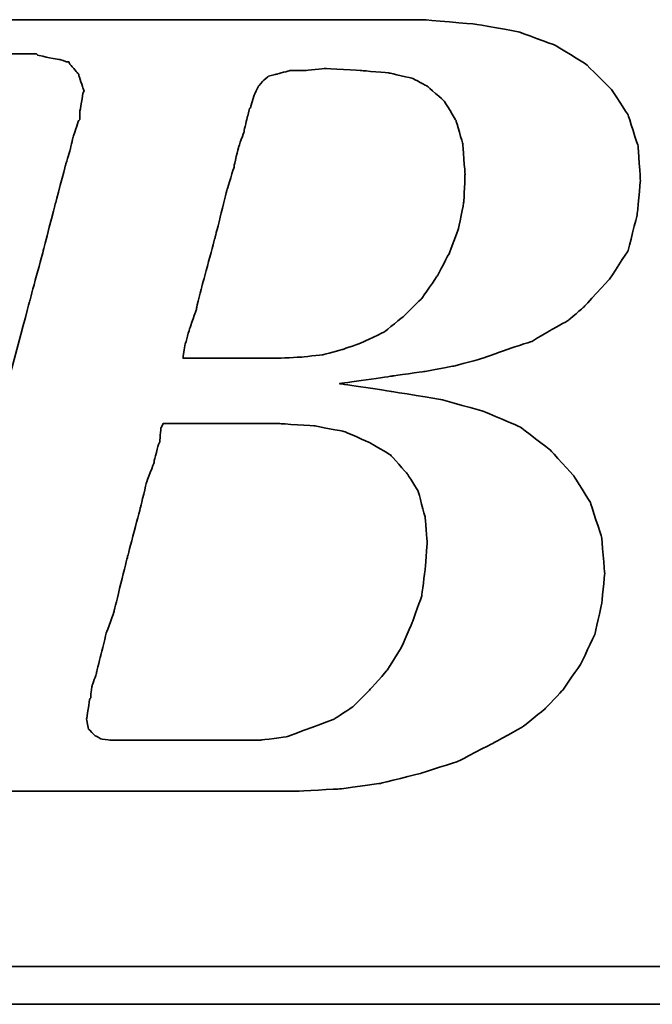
# Model space of a CAD drawing. Header units: millimetres. Extents: x 291 to 529, y -136 to -56.
# Tile 33 of 54: x 462.22 to 463.47, y -113.02 to -111.08. Entities that reach past the tile are written whole.
import ezdxf

# ---------------------------------------------------------------- set-up
doc = ezdxf.new("R2010")
doc.units = ezdxf.units.MM
doc.header["$LTSCALE"] = 0.1
doc.layers.add('DIM', color=4, linetype='CONTINUOUS')
doc.layers.add('layer 1', color=7, linetype='CONTINUOUS')

# ---------------------------------------------------------------- blocks, each defined once
blk = doc.blocks.new('TBI MOTION logo(完整正式版)')
at = {"layer": 'layer 1', "color": 22, "lineweight": 35}
for points, knots in [([(-64.65375, -6.86375), (-64.65375, -6.86375), (-64.84375, -7.29625), (-64.84375, -7.29625), (-64.84375, -7.29625), (-64.84375, -7.29625), (-64.86875, -7.34375), (-64.86875, -7.34375), (-64.86875, -7.34375), (-64.86875, -7.34375), (-64.86875, -7.36875), (-64.86875, -7.36875), (-64.86875, -7.36875), (-64.86875, -7.36875), (-65.15375, -7.65375), (-65.15375, -7.65375), (-65.15375, -7.65375), (-65.15375, -7.65375), (-65.17875, -7.65375), (-65.17875, -7.65375), (-65.17875, -7.65375), (-65.17875, -7.65375), (-65.20375, -7.67875), (-65.20375, -7.67875), (-65.20375, -7.67875), (-65.20375, -7.67875), (-65.58875, -7.87125), (-65.58875, -7.87125), (-65.58875, -7.87125), (-65.58875, -7.87125), (-65.63375, -7.87125), (-65.63375, -7.87125), (-65.63375, -7.87125), (-65.63375, -7.87125), (-65.65875, -7.89375), (-65.65875, -7.89375), (-65.65875, -7.89375), (-65.65875, -7.89375), (-66.09375, -7.94375), (-66.09375, -7.94375), (-66.09375, -7.94375), (-66.09375, -7.94375), (-66.11375, -7.94375), (-66.11375, -7.94375), (-66.11375, -7.94375), (-66.11375, -7.94375), (-66.16375, -7.94375), (-66.16375, -7.94375), (-66.16375, -7.94375), (-66.16375, -7.94375), (-66.30875, -7.94375), (-66.30875, -7.94375), (-66.30875, -7.94375), (-66.30875, -7.94375), (-66.69375, -7.94375), (-66.69375, -7.94375), (-66.69375, -7.94375), (-66.69375, -7.94375), (-67.07375, -7.94375), (-67.07375, -7.94375), (-67.07375, -7.94375), (-67.07375, -7.94375), (-67.12375, -7.94375), (-67.12375, -7.94375), (-67.12375, -7.94375), (-67.12375, -7.94375), (-67.12375, -7.96625), (-67.12375, -7.96625), (-67.12375, -7.96625), (-67.12375, -7.96625), (-67.14875, -7.99125), (-67.14875, -7.99125), (-67.14875, -7.99125), (-67.14875, -7.99125), (-67.24375, -8.34875), (-67.24375, -8.34875), (-67.24375, -8.34875), (-67.24375, -8.34875), (-67.31375, -8.68625), (-67.31375, -8.68625), (-67.31375, -8.68625), (-67.31375, -8.68625), (-67.26875, -8.68625), (-67.26875, -8.68625), (-67.26875, -8.68625), (-67.26875, -8.68625), (-67.07375, -8.68625), (-67.07375, -8.68625), (-67.07375, -8.68625), (-67.07375, -8.68625), (-66.54875, -8.68625), (-66.54875, -8.68625), (-66.54875, -8.68625), (-66.54875, -8.68625), (-65.82625, -8.68625), (-65.82625, -8.68625), (-65.82625, -8.68625), (-65.82625, -8.68625), (-65.01375, -8.68625), (-65.01375, -8.68625), (-65.01375, -8.68625), (-65.01375, -8.68625), (-64.05375, -8.68625), (-64.05375, -8.68625), (-64.05375, -8.68625), (-64.05375, -8.68625), (-62.08375, -8.68625), (-62.08375, -8.68625), (-62.08375, -8.68625), (-62.08375, -8.68625), (-60.06875, -8.68625), (-60.06875, -8.68625), (-60.06875, -8.68625), (-60.06875, -8.68625), (-59.10875, -8.68625), (-59.10875, -8.68625), (-59.10875, -8.68625), (-59.10875, -8.68625), (-58.29375, -8.68625), (-58.29375, -8.68625), (-58.29375, -8.68625), (-58.29375, -8.68625), (-57.57375, -8.68625), (-57.57375, -8.68625), (-57.57375, -8.68625), (-57.57375, -8.68625), (-57.04875, -8.68625), (-57.04875, -8.68625), (-57.04875, -8.68625), (-57.04875, -8.68625), (-56.85375, -8.68625), (-56.85375, -8.68625), (-56.85375, -8.68625), (-56.85375, -8.68625), (-56.70875, -8.68625), (-56.70875, -8.68625), (-56.70875, -8.68625), (-56.70875, -8.68625), (-56.61375, -8.68625), (-56.61375, -8.68625), (-56.61375, -8.68625), (-56.61375, -8.68625), (-56.56875, -8.68625), (-56.56875, -8.68625), (-56.56875, -8.68625), (-56.56875, -8.68625), (-55.65375, -8.63875), (-55.65375, -8.63875), (-55.65375, -8.63875), (-55.65375, -8.63875), (-54.76875, -8.51875), (-54.76875, -8.51875), (-54.76875, -8.51875), (-54.76875, -8.51875), (-53.90375, -8.30375), (-53.90375, -8.30375), (-53.90375, -8.30375), (-53.90375, -8.30375), (-53.08875, -8.03875), (-53.08875, -8.03875), (-53.08875, -8.03875), (-53.08875, -8.03875), (-52.34375, -7.65375), (-52.34375, -7.65375), (-52.34375, -7.65375), (-52.34375, -7.65375), (-51.69875, -7.29625), (-51.69875, -7.29625), (-51.69875, -7.29625), (-51.69875, -7.29625), (-51.21875, -6.91125), (-51.21875, -6.91125), (-51.21875, -6.91125), (-51.21875, -6.91125), (-50.83375, -6.50375), (-50.83375, -6.50375), (-50.83375, -6.50375), (-50.83375, -6.50375), (-50.44875, -5.94875), (-50.44875, -5.94875), (-50.44875, -5.94875), (-50.44875, -5.94875), (-50.13875, -5.30375), (-50.13875, -5.30375), (-50.13875, -5.30375), (-50.13875, -5.30375), (-49.99375, -4.65375), (-49.99375, -4.65375), (-49.99375, -4.65375), (-49.99375, -4.65375), (-49.92375, -3.98375), (-49.92375, -3.98375), (-49.92375, -3.98375), (-49.92375, -3.98375), (-49.99375, -3.19374), (-49.99375, -3.19374), (-49.99375, -3.19374), (-49.99375, -3.19374), (-50.23374, -2.44874), (-50.23374, -2.44874), (-50.23374, -2.44874), (-50.23374, -2.44874), (-50.59375, -1.87374), (-50.59375, -1.87374), (-50.59375, -1.87374), (-50.59375, -1.87374), (-51.09875, -1.31874), (-51.09875, -1.31874), (-51.09875, -1.31874), (-51.09875, -1.31874), (-51.74375, -0.81875), (-51.74375, -0.81875), (-51.74375, -0.81875), (-51.74375, -0.81875), (-52.53875, -0.48125), (-52.53875, -0.48125), (-52.53875, -0.48125), (-52.53875, -0.48125), (-53.47375, -0.21875), (-53.47375, -0.21875), (-53.47375, -0.21875), (-53.47375, -0.21875), (-54.52875, -0.04874), (-54.52875, -0.04874), (-54.52875, -0.04874), (-54.52875, -0.04874), (-55.65375, 0.12125), (-55.65375, 0.12125), (-55.65375, 0.12125), (-55.65375, 0.12125), (-54.50375, 0.28624), (-54.50375, 0.28624), (-54.50375, 0.28624), (-54.50375, 0.28624), (-53.83375, 0.38124), (-53.83375, 0.38124), (-53.83375, 0.38124), (-53.83375, 0.38124), (-53.18375, 0.50125), (-53.18375, 0.50125), (-53.18375, 0.50125), (-53.18375, 0.50125), (-52.55875, 0.66874), (-52.55875, 0.66874), (-52.55875, 0.66874), (-52.55875, 0.66874), (-52.03375, 0.86124), (-52.03375, 0.86124), (-52.03375, 0.86124), (-52.03375, 0.86124), (-51.50374, 1.03124), (-51.50374, 1.03124), (-51.50374, 1.03124), (-51.50374, 1.03124), (-51.09875, 1.27125), (-51.09875, 1.27125), (-51.09875, 1.27125), (-51.09875, 1.27125), (-50.71375, 1.48624), (-50.71375, 1.48624), (-50.71375, 1.48624), (-50.71375, 1.48624), (-50.37625, 1.77625), (-50.37625, 1.77625), (-50.37625, 1.77625), (-50.37625, 1.77625), (-49.82375, 2.37625), (-49.82375, 2.37625), (-49.82375, 2.37625), (-49.82375, 2.37625), (-49.41875, 2.99625), (-49.41875, 2.99625), (-49.41875, 2.99625), (-49.41875, 2.99625), (-49.22375, 3.76625), (-49.22375, 3.76625), (-49.22375, 3.76625), (-49.22375, 3.76625), (-49.15375, 4.50874), (-49.15375, 4.50874), (-49.15375, 4.50874), (-49.15375, 4.50874), (-49.20375, 5.25125), (-49.20375, 5.25125), (-49.20375, 5.25125), (-49.20375, 5.25125), (-49.41875, 5.92625), (-49.41875, 5.92625), (-49.41875, 5.92625), (-49.41875, 5.92625), (-49.77875, 6.47625), (-49.77875, 6.47625), (-49.77875, 6.47625), (-49.77875, 6.47625), (-50.33125, 7.02624), (-50.33125, 7.02624), (-50.33125, 7.02624), (-50.33125, 7.02624), (-51.00125, 7.43625), (-51.00125, 7.43625), (-51.00125, 7.43625), (-51.00125, 7.43625), (-51.79375, 7.72625), (-51.79375, 7.72625), (-51.79375, 7.72625), (-51.79375, 7.72625), (-52.72875, 7.89124), (-52.72875, 7.89124), (-52.72875, 7.89124), (-52.72875, 7.89124), (-53.83375, 7.98625), (-53.83375, 7.98625), (-53.83375, 7.98625), (-53.83375, 7.98625), (-53.92875, 7.98625), (-53.92875, 7.98625), (-53.92875, 7.98625), (-53.92875, 7.98625), (-54.26375, 7.98625), (-54.26375, 7.98625), (-54.26375, 7.98625), (-54.26375, 7.98625), (-54.74375, 7.98625), (-54.74375, 7.98625), (-54.74375, 7.98625), (-54.74375, 7.98625), (-55.36875, 7.98625), (-55.36875, 7.98625), (-55.36875, 7.98625), (-55.36875, 7.98625), (-56.13375, 7.98625), (-56.13375, 7.98625), (-56.13375, 7.98625), (-56.13375, 7.98625), (-56.94875, 7.98625), (-56.94875, 7.98625), (-56.94875, 7.98625), (-56.94875, 7.98625), (-58.77625, 7.98625), (-58.77625, 7.98625), (-58.77625, 7.98625), (-58.77625, 7.98625), (-60.59875, 7.98625), (-60.59875, 7.98625), (-60.59875, 7.98625), (-60.59875, 7.98625), (-61.41375, 7.98625), (-61.41375, 7.98625), (-61.41375, 7.98625), (-61.41375, 7.98625), (-62.17875, 7.98625), (-62.17875, 7.98625), (-62.17875, 7.98625), (-62.17875, 7.98625), (-62.80375, 7.98625), (-62.80375, 7.98625), (-62.80375, 7.98625), (-62.80375, 7.98625), (-63.30625, 7.98625), (-63.30625, 7.98625), (-63.30625, 7.98625), (-63.30625, 7.98625), (-63.57375, 7.98625), (-63.57375, 7.98625), (-63.57375, 7.98625), (-63.57375, 7.98625), (-63.57375, 7.96375), (-63.57375, 7.96375), (-63.57375, 7.96375), (-63.57375, 7.96375), (-63.59875, 7.94125), (-63.59875, 7.94125), (-63.59875, 7.94125), (-63.59875, 7.94125), (-63.69375, 7.55625), (-63.69375, 7.55625), (-63.69375, 7.55625), (-63.69375, 7.55625), (-63.76375, 7.24624), (-63.76375, 7.24624), (-63.76375, 7.24624), (-63.76375, 7.24624), (-63.23875, 7.24624), (-63.23875, 7.24624), (-63.23875, 7.24624), (-63.23875, 7.24624), (-62.75875, 7.24624), (-62.75875, 7.24624), (-62.75875, 7.24624), (-62.75875, 7.24624), (-62.61125, 7.24624), (-62.61125, 7.24624), (-62.61125, 7.24624), (-62.61125, 7.24624), (-62.56625, 7.24624), (-62.56625, 7.24624), (-62.56625, 7.24624), (-62.56625, 7.24624), (-62.22875, 7.24624), (-62.22875, 7.24624), (-62.22875, 7.24624), (-62.22875, 7.24624), (-62.20375, 7.24624), (-62.20375, 7.24624), (-62.20375, 7.24624), (-62.20375, 7.24624), (-62.17875, 7.21875), (-62.17875, 7.21875), (-62.17875, 7.21875), (-62.17875, 7.21875), (-61.96375, 7.17125), (-61.96375, 7.17125), (-61.96375, 7.17125), (-61.96375, 7.17125), (-61.72375, 7.12624), (-61.72375, 7.12624), (-61.72375, 7.12624), (-61.72375, 7.12624), (-61.70375, 7.12624), (-61.70375, 7.12624), (-61.70375, 7.12624), (-61.70375, 7.12624), (-61.55875, 7.07624), (-61.55875, 7.07624), (-61.55875, 7.07624), (-61.55875, 7.07624), (-61.50875, 7.07624), (-61.50875, 7.07624), (-61.50875, 7.07624), (-61.50875, 7.07624), (-61.48375, 7.02624), (-61.48375, 7.02624), (-61.48375, 7.02624), (-61.48375, 7.02624), (-61.31875, 6.83375), (-61.31875, 6.83375), (-61.31875, 6.83375), (-61.31875, 6.83375), (-61.29375, 6.81125), (-61.29375, 6.81125), (-61.29375, 6.81125), (-61.29375, 6.81125), (-61.29375, 6.78625), (-61.29375, 6.78625), (-61.29375, 6.78625), (-61.29375, 6.78625), (-61.19875, 6.50124), (-61.19875, 6.50124), (-61.19875, 6.50124), (-61.19875, 6.50124), (-61.17375, 6.45124), (-61.17375, 6.45124), (-61.17375, 6.45124), (-61.17375, 6.45124), (-61.19875, 6.40625), (-61.19875, 6.40625), (-61.19875, 6.40625), (-61.19875, 6.40625), (-61.26875, 5.99624), (-61.26875, 5.99624), (-61.26875, 5.99624), (-61.26875, 5.99624), (-61.26875, 5.85125), (-61.26875, 5.85125), (-61.26875, 5.85125), (-61.26875, 5.85125), (-61.26875, 5.82625), (-61.26875, 5.82625), (-61.26875, 5.82625), (-61.26875, 5.82625), (-61.29375, 5.80625), (-61.29375, 5.80625), (-61.29375, 5.80625), (-61.29375, 5.80625), (-61.34125, 5.66125), (-61.34125, 5.66125), (-61.34125, 5.66125), (-61.34125, 5.66125), (-61.41375, 5.44625), (-61.41375, 5.44625), (-61.41375, 5.44625), (-61.41375, 5.44625), (-61.48375, 5.15625), (-61.48375, 5.15625), (-61.48375, 5.15625), (-61.48375, 5.15625), (-61.58375, 4.82124), (-61.58375, 4.82124), (-61.58375, 4.82124), (-61.58375, 4.82124), (-61.79875, 4.00375), (-61.79875, 4.00375), (-61.79875, 4.00375), (-61.79875, 4.00375), (-62.05875, 2.99625), (-62.05875, 2.99625), (-62.05875, 2.99625), (-62.05875, 2.99625), (-62.34875, 1.91625), (-62.34875, 1.91625), (-62.34875, 1.91625), (-62.34875, 1.91625), (-62.97375, -0.41124), (-62.97375, -0.41124), (-62.97375, -0.41124), (-62.97375, -0.41124), (-63.59875, -2.75875), (-63.59875, -2.75875), (-63.59875, -2.75875), (-63.59875, -2.75875), (-63.88375, -3.86374), (-63.88375, -3.86374), (-63.88375, -3.86374), (-63.88375, -3.86374), (-64.14875, -4.82374), (-64.14875, -4.82374), (-64.14875, -4.82374), (-64.14875, -4.82374), (-64.36375, -5.64125), (-64.36375, -5.64125), (-64.36375, -5.64125), (-64.36375, -5.64125), (-64.43625, -5.97625), (-64.43625, -5.97625), (-64.43625, -5.97625), (-64.43625, -5.97625), (-64.50875, -6.28625), (-64.50875, -6.28625), (-64.50875, -6.28625), (-64.50875, -6.28625), (-64.50875, -6.30875), (-64.50875, -6.30875), (-64.50875, -6.30875), (-64.50875, -6.30875), (-64.57875, -6.50375), (-64.57875, -6.50375), (-64.57875, -6.50375), (-64.57875, -6.50375), (-64.62875, -6.69625), (-64.62875, -6.69625), (-64.62875, -6.69625), (-64.62875, -6.69625), (-64.62875, -6.76875), (-64.62875, -6.76875), (-64.62875, -6.76875), (-64.62875, -6.76875), (-64.62875, -6.81375), (-64.62875, -6.81375), (-64.62875, -6.81375), (-64.62875, -6.81375), (-64.62875, -6.83875), (-64.62875, -6.83875), (-64.62875, -6.83875), (-64.62875, -6.83875), (-64.65375, -6.86375), (-64.65375, -6.86375)], [0, 0, 0, 0, 0.00719424, 0.00719424, 0.00719424, 0.00719425, 0.01438849, 0.01438849, 0.01438849, 0.0143885, 0.02158273, 0.02158273, 0.02158273, 0.02158274, 0.02877698, 0.02877698, 0.02877698, 0.02877699, 0.03597122, 0.03597122, 0.03597122, 0.03597123, 0.04316547, 0.04316547, 0.04316547, 0.04316548, 0.05035971, 0.05035971, 0.05035971, 0.05035972, 0.05755396, 0.05755396, 0.05755396, 0.05755397, 0.0647482, 0.0647482, 0.0647482, 0.06474821, 0.07194245, 0.07194245, 0.07194245, 0.07194246, 0.07913669, 0.07913669, 0.07913669, 0.0791367, 0.08633094, 0.08633094, 0.08633094, 0.08633095, 0.09352518, 0.09352518, 0.09352518, 0.09352519, 0.10071942, 0.10071942, 0.10071942, 0.10071943, 0.10791367, 0.10791367, 0.10791367, 0.10791368, 0.11510791, 0.11510791, 0.11510791, 0.11510792, 0.12230216, 0.12230216, 0.12230216, 0.12230217, 0.1294964, 0.1294964, 0.1294964, 0.12949641, 0.13669065, 0.13669065, 0.13669065, 0.13669066, 0.14388489, 0.14388489, 0.14388489, 0.1438849, 0.15107914, 0.15107914, 0.15107914, 0.15107915, 0.15827338, 0.15827338, 0.15827338, 0.15827339, 0.16546763, 0.16546763, 0.16546763, 0.16546764, 0.17266187, 0.17266187, 0.17266187, 0.17266188, 0.17985612, 0.17985612, 0.17985612, 0.17985613, 0.18705036, 0.18705036, 0.18705036, 0.18705037, 0.1942446, 0.1942446, 0.1942446, 0.19424461, 0.20143885, 0.20143885, 0.20143885, 0.20143886, 0.20863309, 0.20863309, 0.20863309, 0.2086331, 0.21582734, 0.21582734, 0.21582734, 0.21582735, 0.22302158, 0.22302158, 0.22302158, 0.22302159, 0.23021583, 0.23021583, 0.23021583, 0.23021584, 0.23741007, 0.23741007, 0.23741007, 0.23741008, 0.24460432, 0.24460432, 0.24460432, 0.24460433, 0.25179856, 0.25179856, 0.25179856, 0.25179857, 0.25899281, 0.25899281, 0.25899281, 0.25899282, 0.26618705, 0.26618705, 0.26618705, 0.26618706, 0.27338129, 0.27338129, 0.27338129, 0.2733813, 0.28057554, 0.28057554, 0.28057554, 0.28057555, 0.28776978, 0.28776978, 0.28776978, 0.28776979, 0.29496403, 0.29496403, 0.29496403, 0.29496404, 0.30215827, 0.30215827, 0.30215827, 0.30215828, 0.30935252, 0.30935252, 0.30935252, 0.30935253, 0.31654676, 0.31654676, 0.31654676, 0.31654677, 0.32374101, 0.32374101, 0.32374101, 0.32374102, 0.33093525, 0.33093525, 0.33093525, 0.33093526, 0.3381295, 0.3381295, 0.3381295, 0.33812951, 0.34532374, 0.34532374, 0.34532374, 0.34532375, 0.35251799, 0.35251799, 0.35251799, 0.352518, 0.35971223, 0.35971223, 0.35971223, 0.35971224, 0.36690647, 0.36690647, 0.36690647, 0.36690648, 0.37410072, 0.37410072, 0.37410072, 0.37410073, 0.38129496, 0.38129496, 0.38129496, 0.38129497, 0.38848921, 0.38848921, 0.38848921, 0.38848922, 0.39568345, 0.39568345, 0.39568345, 0.39568346, 0.4028777, 0.4028777, 0.4028777, 0.40287771, 0.41007194, 0.41007194, 0.41007194, 0.41007195, 0.41726619, 0.41726619, 0.41726619, 0.4172662, 0.42446043, 0.42446043, 0.42446043, 0.42446044, 0.43165468, 0.43165468, 0.43165468, 0.43165469, 0.43884892, 0.43884892, 0.43884892, 0.43884893, 0.44604317, 0.44604317, 0.44604317, 0.44604318, 0.45323741, 0.45323741, 0.45323741, 0.45323742, 0.46043165, 0.46043165, 0.46043165, 0.46043166, 0.4676259, 0.4676259, 0.4676259, 0.46762591, 0.47482014, 0.47482014, 0.47482014, 0.47482015, 0.48201439, 0.48201439, 0.48201439, 0.4820144, 0.48920863, 0.48920863, 0.48920863, 0.48920864, 0.49640288, 0.49640288, 0.49640288, 0.49640289, 0.50359712, 0.50359712, 0.50359712, 0.50359713, 0.51079137, 0.51079137, 0.51079137, 0.51079138, 0.51798561, 0.51798561, 0.51798561, 0.51798562, 0.52517986, 0.52517986, 0.52517986, 0.52517987, 0.5323741, 0.5323741, 0.5323741, 0.53237411, 0.53956835, 0.53956835, 0.53956835, 0.53956836, 0.54676259, 0.54676259, 0.54676259, 0.5467626, 0.55395683, 0.55395683, 0.55395683, 0.55395684, 0.56115108, 0.56115108, 0.56115108, 0.56115109, 0.56834532, 0.56834532, 0.56834532, 0.56834533, 0.57553957, 0.57553957, 0.57553957, 0.57553958, 0.58273381, 0.58273381, 0.58273381, 0.58273382, 0.58992806, 0.58992806, 0.58992806, 0.58992807, 0.5971223, 0.5971223, 0.5971223, 0.59712231, 0.60431655, 0.60431655, 0.60431655, 0.60431656, 0.61151079, 0.61151079, 0.61151079, 0.6115108, 0.61870504, 0.61870504, 0.61870504, 0.61870505, 0.62589928, 0.62589928, 0.62589928, 0.62589929, 0.63309353, 0.63309353, 0.63309353, 0.63309354, 0.64028777, 0.64028777, 0.64028777, 0.64028778, 0.64748201, 0.64748201, 0.64748201, 0.64748202, 0.65467626, 0.65467626, 0.65467626, 0.65467627, 0.6618705, 0.6618705, 0.6618705, 0.66187051, 0.66906475, 0.66906475, 0.66906475, 0.66906476, 0.67625899, 0.67625899, 0.67625899, 0.676259, 0.68345324, 0.68345324, 0.68345324, 0.68345325, 0.69064748, 0.69064748, 0.69064748, 0.69064749, 0.69784173, 0.69784173, 0.69784173, 0.69784174, 0.70503597, 0.70503597, 0.70503597, 0.70503598, 0.71223022, 0.71223022, 0.71223022, 0.71223023, 0.71942446, 0.71942446, 0.71942446, 0.71942447, 0.72661871, 0.72661871, 0.72661871, 0.72661872, 0.73381295, 0.73381295, 0.73381295, 0.73381296, 0.74100719, 0.74100719, 0.74100719, 0.7410072, 0.74820144, 0.74820144, 0.74820144, 0.74820145, 0.75539568, 0.75539568, 0.75539568, 0.75539569, 0.76258993, 0.76258993, 0.76258993, 0.76258994, 0.76978417, 0.76978417, 0.76978417, 0.76978418, 0.77697842, 0.77697842, 0.77697842, 0.77697843, 0.78417266, 0.78417266, 0.78417266, 0.78417267, 0.79136691, 0.79136691, 0.79136691, 0.79136692, 0.79856115, 0.79856115, 0.79856115, 0.79856116, 0.8057554, 0.8057554, 0.8057554, 0.80575541, 0.81294964, 0.81294964, 0.81294964, 0.81294965, 0.82014388, 0.82014388, 0.82014388, 0.82014389, 0.82733813, 0.82733813, 0.82733813, 0.82733814, 0.83453237, 0.83453237, 0.83453237, 0.83453238, 0.84172662, 0.84172662, 0.84172662, 0.84172663, 0.84892086, 0.84892086, 0.84892086, 0.84892087, 0.85611511, 0.85611511, 0.85611511, 0.85611512, 0.86330935, 0.86330935, 0.86330935, 0.86330936, 0.8705036, 0.8705036, 0.8705036, 0.87050361, 0.87769784, 0.87769784, 0.87769784, 0.87769785, 0.88489209, 0.88489209, 0.88489209, 0.8848921, 0.89208633, 0.89208633, 0.89208633, 0.89208634, 0.89928058, 0.89928058, 0.89928058, 0.89928059, 0.90647482, 0.90647482, 0.90647482, 0.90647483, 0.91366906, 0.91366906, 0.91366906, 0.91366907, 0.92086331, 0.92086331, 0.92086331, 0.92086332, 0.92805755, 0.92805755, 0.92805755, 0.92805756, 0.9352518, 0.9352518, 0.9352518, 0.93525181, 0.94244604, 0.94244604, 0.94244604, 0.94244605, 0.94964029, 0.94964029, 0.94964029, 0.9496403, 0.95683453, 0.95683453, 0.95683453, 0.95683454, 0.96402878, 0.96402878, 0.96402878, 0.96402879, 0.97122302, 0.97122302, 0.97122302, 0.97122303, 0.97841727, 0.97841727, 0.97841727, 0.97841728, 0.98561151, 0.98561151, 0.98561151, 0.98561152, 0.99280576, 0.99280576, 0.99280576, 0.99280577, 1, 1, 1, 1]), ([(-57.50375, 6.35625), (-57.50375, 6.35625), (-57.57375, 6.11625), (-57.57375, 6.11625), (-57.57375, 6.11625), (-57.57375, 6.11625), (-57.57375, 6.09125), (-57.57375, 6.09125), (-57.57375, 6.09125), (-57.57375, 6.09125), (-57.59875, 6.06625), (-57.59875, 6.06625), (-57.59875, 6.06625), (-57.59875, 6.06625), (-57.64875, 5.87625), (-57.64875, 5.87625), (-57.64875, 5.87625), (-57.64875, 5.87625), (-57.71875, 5.58875), (-57.71875, 5.58875), (-57.71875, 5.58875), (-57.71875, 5.58875), (-57.71875, 5.56625), (-57.71875, 5.56625), (-57.71875, 5.56625), (-57.71875, 5.56625), (-57.83875, 5.23125), (-57.83875, 5.23125), (-57.83875, 5.23125), (-57.83875, 5.23125), (-57.93625, 4.82124), (-57.93625, 4.82124), (-57.93625, 4.82124), (-57.93625, 4.82124), (-57.93625, 4.79624), (-57.93625, 4.79624), (-57.93625, 4.79624), (-57.93625, 4.79624), (-58.07875, 4.34125), (-58.07875, 4.34125), (-58.07875, 4.34125), (-58.07875, 4.34125), (-58.34375, 3.28625), (-58.34375, 3.28625), (-58.34375, 3.28625), (-58.34375, 3.28625), (-58.62875, 2.23124), (-58.62875, 2.23124), (-58.62875, 2.23124), (-58.62875, 2.23124), (-58.74875, 1.75125), (-58.74875, 1.75125), (-58.74875, 1.75125), (-58.74875, 1.75125), (-58.74875, 1.72625), (-58.74875, 1.72625), (-58.74875, 1.72625), (-58.74875, 1.72625), (-58.89375, 1.31625), (-58.89375, 1.31625), (-58.89375, 1.31625), (-58.89375, 1.31625), (-58.98875, 0.98124), (-58.98875, 0.98124), (-58.98875, 0.98124), (-58.98875, 0.98124), (-59.03875, 0.71625), (-59.03875, 0.71625), (-59.03875, 0.71625), (-59.03875, 0.71625), (-59.03875, 0.66874), (-59.03875, 0.66874), (-59.03875, 0.66874), (-59.03875, 0.66874), (-58.91875, 0.66874), (-58.91875, 0.66874), (-58.91875, 0.66874), (-58.91875, 0.66874), (-58.53375, 0.66874), (-58.53375, 0.66874), (-58.53375, 0.66874), (-58.53375, 0.66874), (-58.10375, 0.66874), (-58.10375, 0.66874), (-58.10375, 0.66874), (-58.10375, 0.66874), (-57.66875, 0.66874), (-57.66875, 0.66874), (-57.66875, 0.66874), (-57.66875, 0.66874), (-57.33375, 0.66874), (-57.33375, 0.66874), (-57.33375, 0.66874), (-57.33375, 0.66874), (-57.09375, 0.66874), (-57.09375, 0.66874), (-57.09375, 0.66874), (-57.09375, 0.66874), (-56.99875, 0.66874), (-56.99875, 0.66874), (-56.99875, 0.66874), (-56.99875, 0.66874), (-56.49375, 0.69374), (-56.49375, 0.69374), (-56.49375, 0.69374), (-56.49375, 0.69374), (-56.01375, 0.74374), (-56.01375, 0.74374), (-56.01375, 0.74374), (-56.01375, 0.74374), (-55.58375, 0.86124), (-55.58375, 0.86124), (-55.58375, 0.86124), (-55.58375, 0.86124), (-55.17375, 1.00624), (-55.17375, 1.00624), (-55.17375, 1.00624), (-55.17375, 1.00624), (-54.67375, 1.24625), (-54.67375, 1.24625), (-54.67375, 1.24625), (-54.67375, 1.24625), (-54.26375, 1.58124), (-54.26375, 1.58124), (-54.26375, 1.58124), (-54.26375, 1.58124), (-53.87875, 1.96374), (-53.87875, 1.96374), (-53.87875, 1.96374), (-53.87875, 1.96374), (-53.54375, 2.44625), (-53.54375, 2.44625), (-53.54375, 2.44625), (-53.54375, 2.44625), (-53.27875, 2.95125), (-53.27875, 2.95125), (-53.27875, 2.95125), (-53.27875, 2.95125), (-53.08875, 3.45124), (-53.08875, 3.45124), (-53.08875, 3.45124), (-53.08875, 3.45124), (-52.96875, 4.05124), (-52.96875, 4.05124), (-52.96875, 4.05124), (-52.96875, 4.05124), (-52.94375, 4.65125), (-52.94375, 4.65125), (-52.94375, 4.65125), (-52.94375, 4.65125), (-52.99375, 5.30125), (-52.99375, 5.30125), (-52.99375, 5.30125), (-52.99375, 5.30125), (-53.13875, 5.80625), (-53.13875, 5.80625), (-53.13875, 5.80625), (-53.13875, 5.80625), (-53.39875, 6.23625), (-53.39875, 6.23625), (-53.39875, 6.23625), (-53.39875, 6.23625), (-53.75875, 6.54875), (-53.75875, 6.54875), (-53.75875, 6.54875), (-53.75875, 6.54875), (-54.07375, 6.71625), (-54.07375, 6.71625), (-54.07375, 6.71625), (-54.07375, 6.71625), (-54.57375, 6.83375), (-54.57375, 6.83375), (-54.57375, 6.83375), (-54.57375, 6.83375), (-55.17375, 6.88625), (-55.17375, 6.88625), (-55.17375, 6.88625), (-55.17375, 6.88625), (-55.96875, 6.93125), (-55.96875, 6.93125), (-55.96875, 6.93125), (-55.96875, 6.93125), (-56.39875, 6.88625), (-56.39875, 6.88625), (-56.39875, 6.88625), (-56.39875, 6.88625), (-56.42125, 6.88625), (-56.42125, 6.88625), (-56.42125, 6.88625), (-56.42125, 6.88625), (-56.73375, 6.88625), (-56.73375, 6.88625), (-56.73375, 6.88625), (-56.73375, 6.88625), (-56.99875, 6.81125), (-56.99875, 6.81125), (-56.99875, 6.81125), (-56.99875, 6.81125), (-57.02375, 6.81125), (-57.02375, 6.81125), (-57.02375, 6.81125), (-57.02375, 6.81125), (-57.18875, 6.76625), (-57.18875, 6.76625), (-57.18875, 6.76625), (-57.18875, 6.76625), (-57.30875, 6.66625), (-57.30875, 6.66625), (-57.30875, 6.66625), (-57.30875, 6.66625), (-57.40875, 6.54875), (-57.40875, 6.54875), (-57.40875, 6.54875), (-57.40875, 6.54875), (-57.50375, 6.35625), (-57.50375, 6.35625)], [0, 0, 0, 0, 0.01851852, 0.01851852, 0.01851852, 0.01851853, 0.03703704, 0.03703704, 0.03703704, 0.03703705, 0.05555556, 0.05555556, 0.05555556, 0.05555557, 0.07407407, 0.07407407, 0.07407407, 0.07407408, 0.09259259, 0.09259259, 0.09259259, 0.0925926, 0.11111111, 0.11111111, 0.11111111, 0.11111112, 0.12962963, 0.12962963, 0.12962963, 0.12962964, 0.14814815, 0.14814815, 0.14814815, 0.14814816, 0.16666667, 0.16666667, 0.16666667, 0.16666668, 0.18518519, 0.18518519, 0.18518519, 0.1851852, 0.2037037, 0.2037037, 0.2037037, 0.20370371, 0.22222222, 0.22222222, 0.22222222, 0.22222223, 0.24074074, 0.24074074, 0.24074074, 0.24074075, 0.25925926, 0.25925926, 0.25925926, 0.25925927, 0.27777778, 0.27777778, 0.27777778, 0.27777779, 0.2962963, 0.2962963, 0.2962963, 0.29629631, 0.31481481, 0.31481481, 0.31481481, 0.31481482, 0.33333333, 0.33333333, 0.33333333, 0.33333334, 0.35185185, 0.35185185, 0.35185185, 0.35185186, 0.37037037, 0.37037037, 0.37037037, 0.37037038, 0.38888889, 0.38888889, 0.38888889, 0.3888889, 0.40740741, 0.40740741, 0.40740741, 0.40740742, 0.42592593, 0.42592593, 0.42592593, 0.42592594, 0.44444444, 0.44444444, 0.44444444, 0.44444445, 0.46296296, 0.46296296, 0.46296296, 0.46296297, 0.48148148, 0.48148148, 0.48148148, 0.48148149, 0.5, 0.5, 0.5, 0.50000001, 0.51851852, 0.51851852, 0.51851852, 0.51851853, 0.53703704, 0.53703704, 0.53703704, 0.53703705, 0.55555556, 0.55555556, 0.55555556, 0.55555557, 0.57407407, 0.57407407, 0.57407407, 0.57407408, 0.59259259, 0.59259259, 0.59259259, 0.5925926, 0.61111111, 0.61111111, 0.61111111, 0.61111112, 0.62962963, 0.62962963, 0.62962963, 0.62962964, 0.64814815, 0.64814815, 0.64814815, 0.64814816, 0.66666667, 0.66666667, 0.66666667, 0.66666668, 0.68518519, 0.68518519, 0.68518519, 0.6851852, 0.7037037, 0.7037037, 0.7037037, 0.70370371, 0.72222222, 0.72222222, 0.72222222, 0.72222223, 0.74074074, 0.74074074, 0.74074074, 0.74074075, 0.75925926, 0.75925926, 0.75925926, 0.75925927, 0.77777778, 0.77777778, 0.77777778, 0.77777779, 0.7962963, 0.7962963, 0.7962963, 0.79629631, 0.81481481, 0.81481481, 0.81481481, 0.81481482, 0.83333333, 0.83333333, 0.83333333, 0.83333334, 0.85185185, 0.85185185, 0.85185185, 0.85185186, 0.87037037, 0.87037037, 0.87037037, 0.87037038, 0.88888889, 0.88888889, 0.88888889, 0.8888889, 0.90740741, 0.90740741, 0.90740741, 0.90740742, 0.92592593, 0.92592593, 0.92592593, 0.92592594, 0.94444444, 0.94444444, 0.94444444, 0.94444445, 0.96296296, 0.96296296, 0.96296296, 0.96296297, 0.98148148, 0.98148148, 0.98148148, 0.98148149, 1, 1, 1, 1]), ([(-61.03125, -6.57375), (-61.03125, -6.57375), (-61.03125, -6.67125), (-61.03125, -6.67125), (-61.03125, -6.67125), (-61.03125, -6.67125), (-61.05375, -6.69625), (-61.05375, -6.69625), (-61.05375, -6.69625), (-61.05375, -6.69625), (-61.12375, -7.12875), (-61.12375, -7.12875), (-61.12375, -7.12875), (-61.12375, -7.12875), (-61.07875, -7.34375), (-61.07875, -7.34375), (-61.07875, -7.34375), (-61.07875, -7.34375), (-60.93375, -7.48875), (-60.93375, -7.48875), (-60.93375, -7.48875), (-60.93375, -7.48875), (-60.81375, -7.55625), (-60.81375, -7.55625), (-60.81375, -7.55625), (-60.81375, -7.55625), (-60.62375, -7.58375), (-60.62375, -7.58375), (-60.62375, -7.58375), (-60.62375, -7.58375), (-60.30875, -7.58375), (-60.30875, -7.58375), (-60.30875, -7.58375), (-60.30875, -7.58375), (-59.97375, -7.58375), (-59.97375, -7.58375), (-59.97375, -7.58375), (-59.97375, -7.58375), (-59.87875, -7.58375), (-59.87875, -7.58375), (-59.87875, -7.58375), (-59.87875, -7.58375), (-59.63625, -7.58375), (-59.63625, -7.58375), (-59.63625, -7.58375), (-59.63625, -7.58375), (-58.96875, -7.58375), (-58.96875, -7.58375), (-58.96875, -7.58375), (-58.96875, -7.58375), (-58.29375, -7.58375), (-58.29375, -7.58375), (-58.29375, -7.58375), (-58.29375, -7.58375), (-58.05375, -7.58375), (-58.05375, -7.58375), (-58.05375, -7.58375), (-58.05375, -7.58375), (-57.98375, -7.58375), (-57.98375, -7.58375), (-57.98375, -7.58375), (-57.98375, -7.58375), (-57.35875, -7.58375), (-57.35875, -7.58375), (-57.35875, -7.58375), (-57.35875, -7.58375), (-56.78375, -7.50875), (-56.78375, -7.50875), (-56.78375, -7.50875), (-56.78375, -7.50875), (-56.27875, -7.31875), (-56.27875, -7.31875), (-56.27875, -7.31875), (-56.27875, -7.31875), (-55.77375, -7.12875), (-55.77375, -7.12875), (-55.77375, -7.12875), (-55.77375, -7.12875), (-55.36875, -6.86375), (-55.36875, -6.86375), (-55.36875, -6.86375), (-55.36875, -6.86375), (-55.00875, -6.50375), (-55.00875, -6.50375), (-55.00875, -6.50375), (-55.00875, -6.50375), (-54.62375, -6.06875), (-54.62375, -6.06875), (-54.62375, -6.06875), (-54.62375, -6.06875), (-54.31375, -5.56875), (-54.31375, -5.56875), (-54.31375, -5.56875), (-54.31375, -5.56875), (-54.07375, -5.01625), (-54.07375, -5.01625), (-54.07375, -5.01625), (-54.07375, -5.01625), (-53.87875, -4.46374), (-53.87875, -4.46374), (-53.87875, -4.46374), (-53.87875, -4.46374), (-53.80875, -3.91375), (-53.80875, -3.91375), (-53.80875, -3.91375), (-53.80875, -3.91375), (-53.75875, -3.31375), (-53.75875, -3.31375), (-53.75875, -3.31375), (-53.75875, -3.31375), (-53.80875, -2.75875), (-53.80875, -2.75875), (-53.80875, -2.75875), (-53.80875, -2.75875), (-53.95375, -2.20875), (-53.95375, -2.20875), (-53.95375, -2.20875), (-53.95375, -2.20875), (-54.19375, -1.82625), (-54.19375, -1.82625), (-54.19375, -1.82625), (-54.19375, -1.82625), (-54.55375, -1.41875), (-54.55375, -1.41875), (-54.55375, -1.41875), (-54.55375, -1.41875), (-55.00875, -1.15125), (-55.00875, -1.15125), (-55.00875, -1.15125), (-55.00875, -1.15125), (-55.56125, -0.91375), (-55.56125, -0.91375), (-55.56125, -0.91375), (-55.56125, -0.91375), (-56.18125, -0.79375), (-56.18125, -0.79375), (-56.18125, -0.79375), (-56.18125, -0.79375), (-56.94875, -0.74374), (-56.94875, -0.74374), (-56.94875, -0.74374), (-56.94875, -0.74374), (-56.99875, -0.74374), (-56.99875, -0.74374), (-56.99875, -0.74374), (-56.99875, -0.74374), (-57.09375, -0.74374), (-57.09375, -0.74374), (-57.09375, -0.74374), (-57.09375, -0.74374), (-57.38375, -0.74374), (-57.38375, -0.74374), (-57.38375, -0.74374), (-57.38375, -0.74374), (-57.76875, -0.74374), (-57.76875, -0.74374), (-57.76875, -0.74374), (-57.76875, -0.74374), (-58.24625, -0.74374), (-58.24625, -0.74374), (-58.24625, -0.74374), (-58.24625, -0.74374), (-58.72875, -0.74374), (-58.72875, -0.74374), (-58.72875, -0.74374), (-58.72875, -0.74374), (-59.20875, -0.74374), (-59.20875, -0.74374), (-59.20875, -0.74374), (-59.20875, -0.74374), (-59.46875, -0.74374), (-59.46875, -0.74374), (-59.46875, -0.74374), (-59.46875, -0.74374), (-59.51625, -0.83875), (-59.51625, -0.83875), (-59.51625, -0.83875), (-59.51625, -0.83875), (-59.54375, -1.15125), (-59.54375, -1.15125), (-59.54375, -1.15125), (-59.54375, -1.15125), (-59.56375, -1.17874), (-59.56375, -1.17874), (-59.56375, -1.17874), (-59.56375, -1.17874), (-59.66375, -1.55875), (-59.66375, -1.55875), (-59.66375, -1.55875), (-59.66375, -1.55875), (-59.66375, -1.58375), (-59.66375, -1.58375), (-59.66375, -1.58375), (-59.66375, -1.58375), (-59.82875, -2.01874), (-59.82875, -2.01874), (-59.82875, -2.01874), (-59.82875, -2.01874), (-59.94875, -2.52125), (-59.94875, -2.52125), (-59.94875, -2.52125), (-59.94875, -2.52125), (-60.23875, -3.62375), (-60.23875, -3.62375), (-60.23875, -3.62375), (-60.23875, -3.62375), (-60.52375, -4.77624), (-60.52375, -4.77624), (-60.52375, -4.77624), (-60.52375, -4.77624), (-60.52375, -4.79874), (-60.52375, -4.79874), (-60.52375, -4.79874), (-60.52375, -4.79874), (-60.69125, -5.25375), (-60.69125, -5.25375), (-60.69125, -5.25375), (-60.69125, -5.25375), (-60.81375, -5.73625), (-60.81375, -5.73625), (-60.81375, -5.73625), (-60.81375, -5.73625), (-60.90875, -6.11875), (-60.90875, -6.11875), (-60.90875, -6.11875), (-60.90875, -6.11875), (-60.90875, -6.14375), (-60.90875, -6.14375), (-60.90875, -6.14375), (-60.90875, -6.14375), (-61.00375, -6.40875), (-61.00375, -6.40875), (-61.00375, -6.40875), (-61.00375, -6.40875), (-61.03125, -6.57375), (-61.03125, -6.57375)], [0, 0, 0, 0, 0.01694915, 0.01694915, 0.01694915, 0.01694916, 0.03389831, 0.03389831, 0.03389831, 0.03389832, 0.05084746, 0.05084746, 0.05084746, 0.05084747, 0.06779661, 0.06779661, 0.06779661, 0.06779662, 0.08474576, 0.08474576, 0.08474576, 0.08474577, 0.10169492, 0.10169492, 0.10169492, 0.10169493, 0.11864407, 0.11864407, 0.11864407, 0.11864408, 0.13559322, 0.13559322, 0.13559322, 0.13559323, 0.15254237, 0.15254237, 0.15254237, 0.15254238, 0.16949153, 0.16949153, 0.16949153, 0.16949154, 0.18644068, 0.18644068, 0.18644068, 0.18644069, 0.20338983, 0.20338983, 0.20338983, 0.20338984, 0.22033898, 0.22033898, 0.22033898, 0.22033899, 0.23728814, 0.23728814, 0.23728814, 0.23728815, 0.25423729, 0.25423729, 0.25423729, 0.2542373, 0.27118644, 0.27118644, 0.27118644, 0.27118645, 0.28813559, 0.28813559, 0.28813559, 0.2881356, 0.30508475, 0.30508475, 0.30508475, 0.30508476, 0.3220339, 0.3220339, 0.3220339, 0.32203391, 0.33898305, 0.33898305, 0.33898305, 0.33898306, 0.3559322, 0.3559322, 0.3559322, 0.35593221, 0.37288136, 0.37288136, 0.37288136, 0.37288137, 0.38983051, 0.38983051, 0.38983051, 0.38983052, 0.40677966, 0.40677966, 0.40677966, 0.40677967, 0.42372881, 0.42372881, 0.42372881, 0.42372882, 0.44067797, 0.44067797, 0.44067797, 0.44067798, 0.45762712, 0.45762712, 0.45762712, 0.45762713, 0.47457627, 0.47457627, 0.47457627, 0.47457628, 0.49152542, 0.49152542, 0.49152542, 0.49152543, 0.50847458, 0.50847458, 0.50847458, 0.50847459, 0.52542373, 0.52542373, 0.52542373, 0.52542374, 0.54237288, 0.54237288, 0.54237288, 0.54237289, 0.55932203, 0.55932203, 0.55932203, 0.55932204, 0.57627119, 0.57627119, 0.57627119, 0.5762712, 0.59322034, 0.59322034, 0.59322034, 0.59322035, 0.61016949, 0.61016949, 0.61016949, 0.6101695, 0.62711864, 0.62711864, 0.62711864, 0.62711865, 0.6440678, 0.6440678, 0.6440678, 0.64406781, 0.66101695, 0.66101695, 0.66101695, 0.66101696, 0.6779661, 0.6779661, 0.6779661, 0.67796611, 0.69491525, 0.69491525, 0.69491525, 0.69491526, 0.71186441, 0.71186441, 0.71186441, 0.71186442, 0.72881356, 0.72881356, 0.72881356, 0.72881357, 0.74576271, 0.74576271, 0.74576271, 0.74576272, 0.76271186, 0.76271186, 0.76271186, 0.76271187, 0.77966102, 0.77966102, 0.77966102, 0.77966103, 0.79661017, 0.79661017, 0.79661017, 0.79661018, 0.81355932, 0.81355932, 0.81355932, 0.81355933, 0.83050847, 0.83050847, 0.83050847, 0.83050848, 0.84745763, 0.84745763, 0.84745763, 0.84745764, 0.86440678, 0.86440678, 0.86440678, 0.86440679, 0.88135593, 0.88135593, 0.88135593, 0.88135594, 0.89830508, 0.89830508, 0.89830508, 0.89830509, 0.91525424, 0.91525424, 0.91525424, 0.91525425, 0.93220339, 0.93220339, 0.93220339, 0.9322034, 0.94915254, 0.94915254, 0.94915254, 0.94915255, 0.96610169, 0.96610169, 0.96610169, 0.9661017, 0.98305085, 0.98305085, 0.98305085, 0.98305086, 1, 1, 1, 1]), ([(75.90875, -9.47875), (75.90875, -9.47875), (75.90875, -12.28625), (75.90875, -12.28625), (75.90875, -12.28625), (75.90875, -12.28625), (75.90875, -12.47875), (75.90875, -12.47875), (75.90875, -12.47875), (75.90875, -12.47875), (75.71625, -12.47875), (75.71625, -12.47875), (75.71625, -12.47875), (75.71625, -12.47875), (-88.32875, -12.47875), (-88.32875, -12.47875), (-88.32875, -12.47875), (-88.32875, -12.47875), (-88.32875, -13.29375), (-88.32875, -13.29375), (-88.32875, -13.29375), (-88.32875, -13.29375), (82.89125, -13.29375), (82.89125, -13.29375), (82.89125, -13.29375), (82.89125, -13.29375), (75.90875, -9.47875), (75.90875, -9.47875)], [0, 0, 0, 0, 0.14285714, 0.14285714, 0.14285714, 0.14285715, 0.28571429, 0.28571429, 0.28571429, 0.2857143, 0.42857143, 0.42857143, 0.42857143, 0.42857144, 0.57142857, 0.57142857, 0.57142857, 0.57142858, 0.71428571, 0.71428571, 0.71428571, 0.71428572, 0.85714286, 0.85714286, 0.85714286, 0.85714287, 1, 1, 1, 1])]:
    blk.add_open_spline(points, degree=3, knots=knots, dxfattribs=at)

msp = doc.modelspace()

# ---------------------------------------------------------------- block references
at = {"layer": 'DIM', "color": 0, "xscale": 0.0912171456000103, "yscale": 0.0912171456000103, "zscale": 0.0912171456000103}
msp.add_blockref('TBI MOTION logo(完整正式版)', (467.9297, -111.8099), dxfattribs=at)

doc.saveas('drawing.dxf')
